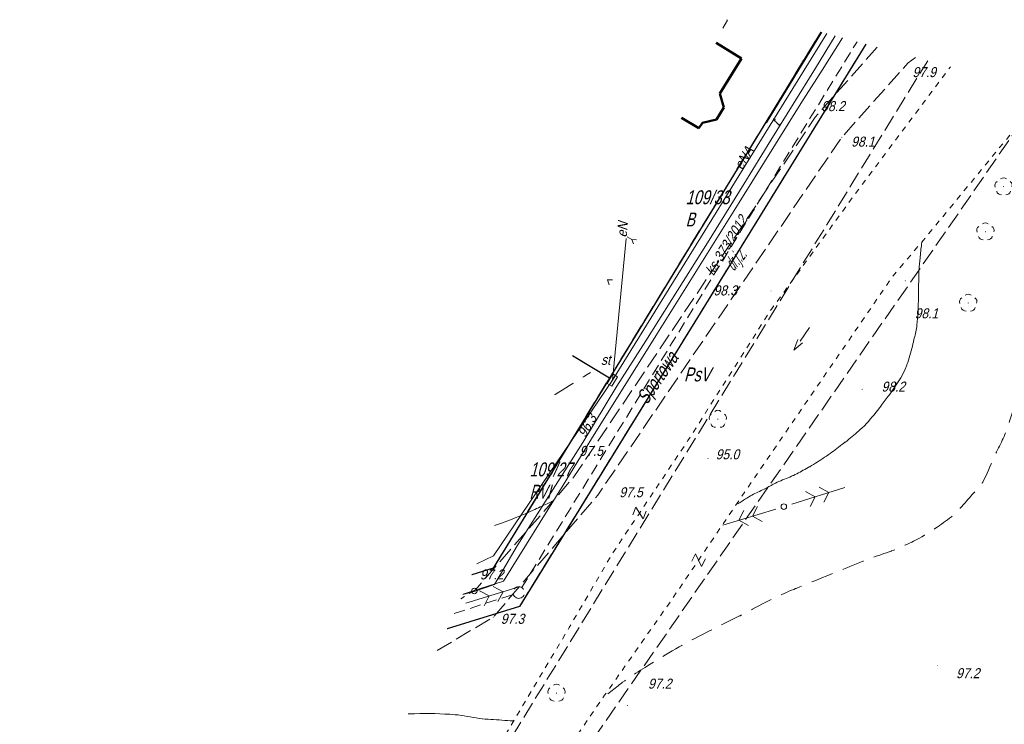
# Model space of a CAD drawing. Extents: x 6530721 to 6531385, y 5978377 to 5979143.
# Tile 122 of 146: x 6530805 to 6530894, y 5979080 to 5979143. Entities that reach past the tile are written whole.
import ezdxf

# ---------------------------------------------------------------- set-up
doc = ezdxf.new("R2010")
doc.units = 0
for name, pattern in [('AB_rokocin 2014-08-13 AC2004$0$0.5_0.5', [1, 0.5, -0.5]), ('AB_rokocin 2014-08-13 AC2004$0$1.0_0.5', [1.5, 1, -0.5]), ('AB_rokocin 2014-08-13 AC2004$0$1.5_0.5', [2, 1.5, -0.5]), ('AB_rokocin 2014-08-13 AC2004$0$2.0_1.0', [3, 2, -1]), ('AB_rokocin 2014-08-13 AC2004$0$518', [0]), ('AB_rokocin 2014-08-13 AC2004$0$l217_500', [2, 1.5, -0.5]), ('AB_rokocin 2014-08-13 AC2004$0$l219_500', [0]), ('AB_rokocin 2014-08-13 AC2004$0$mz1.0_0.5', [1.5, 1, -0.5])]:
    doc.linetypes.add(name, pattern=pattern)
for name, color, linetype, lineweight in [('AB-wymiarowa', 7, 'Continuous', 30), ('AB_rokocin 2014-08-13 AC2004$0$203-Punkt załamania granicy działki nie stabilizowany', 7, 'Continuous', 18), ('AB_rokocin 2014-08-13 AC2004$0$209-Opis konturu klasyfikacyjnego', 7, 'Continuous', 18), ('AB_rokocin 2014-08-13 AC2004$0$211-Nr działki', 7, 'Continuous', 18), ('AB_rokocin 2014-08-13 AC2004$0$217-Granica konturu klasyfikcyjnego', 7, 'Continuous', 18), ('AB_rokocin 2014-08-13 AC2004$0$219-Linia granicy', 7, 'Continuous', 18), ('AB_rokocin 2014-08-13 AC2004$0$312-Budynek', 7, 'Continuous', 18), ('AB_rokocin 2014-08-13 AC2004$0$432-Jezdnia', 7, 'Continuous', 18), ('AB_rokocin 2014-08-13 AC2004$0$510-Podpora jednosłupowa symb.-SEPOW', 7, 'Continuous', 18), ('AB_rokocin 2014-08-13 AC2004$0$510-Podpora jednosłupowa symb.-STPOW', 7, 'Continuous', 18), ('AB_rokocin 2014-08-13 AC2004$0$518-Linia eW-SE', 7, 'Continuous', 18), ('AB_rokocin 2014-08-13 AC2004$0$626-Punkt rzędnej przewodu-STPOD', 7, 'Continuous', 18), ('AB_rokocin 2014-08-13 AC2004$0$626-Punkt rzędnej przewodu-STPOD-Atr2', 7, 'Continuous', 18), ('AB_rokocin 2014-08-13 AC2004$0$811-Warstwica ciągła linia', 7, 'Continuous', 18), ('AB_rokocin 2014-08-13 AC2004$0$812-Warstwica pomocnicza linia', 7, 'Continuous', 18), ('AB_rokocin 2014-08-13 AC2004$0$951-Rów nie stanowiący działki', 7, 'Continuous', 18), ('AB_rokocin 2014-08-13 AC2004$0$991-Przehaczenie', 7, 'Continuous', 18), ('AB_rokocin 2014-08-13 AC2004$0$993-Kierunek cieku rowu', 7, 'Continuous', 18), ('AB_rokocin 2014-08-13 AC2004$0$994-Nazwa ulicy', 7, 'Continuous', 18), ('AB_rokocin 2014-08-13 AC2004$0$chodnik (powierzchnia)', 7, 'Continuous', 18), ('AB_rokocin 2014-08-13 AC2004$0$drzewo liściaste (punkt)', 7, 'Continuous', 18), ('AB_rokocin 2014-08-13 AC2004$0$jezdnia (powierzchnia)', 7, 'Continuous', 18), ('AB_rokocin 2014-08-13 AC2004$0$ogrodzenie trwałe (linia)', 7, 'Continuous', 18), ('AB_rokocin 2014-08-13 AC2004$0$przewód elektroenergetyczny (linia)-SEPOD', 7, 'Continuous', 18), ('AB_rokocin 2014-08-13 AC2004$0$przewód elektroenergetyczny (linia)-SEPOD-Atr1', 7, 'Continuous', 18), ('AB_rokocin 2014-08-13 AC2004$0$przewód kanalizacyjny (linia)-SK', 7, 'Continuous', 18), ('AB_rokocin 2014-08-13 AC2004$0$przewód kanalizacyjny - projektowany (linia)-SK', 7, 'Continuous', 18), ('AB_rokocin 2014-08-13 AC2004$0$przewód kanalizacyjny - projektowany (linia)-SK-Atr1', 7, 'Continuous', 18), ('AB_rokocin 2014-08-13 AC2004$0$przewód telekomunikacyjny (linia)-STPOD', 7, 'Continuous', 18), ('AB_rokocin 2014-08-13 AC2004$0$przewód telekomunikacyjny (linia)-STPOD-Atr1', 7, 'Continuous', 18), ('AB_rokocin 2014-08-13 AC2004$0$przewód wodociągowy (linia)-SW', 7, 'Continuous', 18), ('AB_rokocin 2014-08-13 AC2004$0$punkt wysokościowy naturalny', 7, 'Continuous', 18), ('AB_rokocin 2014-08-13 AC2004$0$punkt wysokościowy naturalny-Atr2', 7, 'Continuous', 18), ('AB_rokocin 2014-08-13 AC2004$0$szafa sterownicza (punkt)-SE', 7, 'Continuous', 18), ('AB_rokocin 2014-08-13 AC2004$0$szafa sterownicza (punkt)-SE-Atr17', 7, 'Continuous', 18)]:
    doc.layers.add(name, color=color, linetype=linetype, lineweight=lineweight)
doc.styles.add('AB_rokocin 2014-08-13 AC2004$0$Standard', font='txt')
doc.linetypes.add('AB_rokocin 2014-08-13 AC2004$0$902-500', pattern='A,3.75,0,[1,ksztalty.shx,S=0.5,R=0,X=0,Y=0],3.75', length=7.5)

# ---------------------------------------------------------------- blocks, each defined once
blk = doc.blocks.new('AB_rokocin 2014-08-13 AC2004$0$510')
at = {"color": 0, "linetype": 'Continuous', "lineweight": 0}
blk.add_circle((0, 0), 0.25, dxfattribs=at)
blk = doc.blocks.new('AB_rokocin 2014-08-13 AC2004$0$PW01')
at = {"linetype": 'Continuous', "lineweight": 13}
h = blk.add_hatch(color=0, dxfattribs=at)
edge = h.paths.add_edge_path()
edge.add_arc((0, 0), 0.045, 0, 360)
blk = doc.blocks.new('AB_rokocin 2014-08-13 AC2004$0$OP021')
at = {"linetype": 'Continuous', "lineweight": 13}
h = blk.add_hatch(color=0, dxfattribs=at)
edge = h.paths.add_edge_path()
edge.add_arc((0, 0), 0.05, 0, 360)
at = {"color": 0, "linetype": 'Continuous', "lineweight": 13}
for centre, start, end in [((-0.38, 0.124), 121.308, 202.548), ((0, 0.4), 49.272, 130.728), ((0.38, 0.124), 337.452, 58.692), ((-0.235, -0.324), 193.221, 274.871), ((0.235, -0.324), 265.129, 346.779)]:
    blk.add_arc(centre, 0.4, start, end, dxfattribs=at)
blk = doc.blocks.new('AB_rokocin 2014-08-13 AC2004$0$621')
at = {"linetype": 'Continuous', "lineweight": 0}
h = blk.add_hatch(color=0, dxfattribs=at)
edge = h.paths.add_edge_path()
edge.add_arc((0, 0), 0.05, 0, 360)
blk = doc.blocks.new('AB_rokocin 2014-08-13 AC2004$0$US19')
at = {"color": 0, "linetype": 'Continuous', "lineweight": 13}
for p, q in [((-0.5, -0.25), (-0.5, 0.25)), ((-0.5, 0.25), (0.5, 0.25)), ((0.5, -0.25), (0.5, 0.25)), ((-0.5, -0.25), (0.5, -0.25))]:
    blk.add_line(p, q, dxfattribs=at)
blk = doc.blocks.new('AB_rokocin 2014-08-13 AC2004$0$991')
at = {"color": 0, "linetype": 'Continuous', "lineweight": 0}
for p, q in [((-0.375, 0.5), (0.375, 0.5)), ((-0.375, -0.5), (0.375, 0.5)), ((-0.375, -0.5), (0.375, -0.5))]:
    blk.add_line(p, q, dxfattribs=at)
blk = doc.blocks.new('AB_rokocin 2014-08-13 AC2004$0$993')
at = {"color": 0, "linetype": 'Continuous', "lineweight": 0}
for p, q in [((0, 0), (1.5, 0)), ((1.5, 0.25), (2.5, 0)), ((2.5, 0), (1.5, -0.25))]:
    blk.add_line(p, q, dxfattribs=at)
blk = doc.blocks.new('AB_rokocin 2014-08-13 AC2004$0$518')
at = {"color": 0, "linetype": 'Continuous', "lineweight": 0}
for p, q in [((0.75, 0), (5.75, 0)), ((2.957, 0), (2.25, 0.707)), ((2.957, 0), (2.25, -0.707)), ((4.25, 0), (3.543, 0.707)), ((4.25, 0), (3.543, -0.707))]:
    blk.add_line(p, q, dxfattribs=at)
blk = doc.blocks.new('AB_rokocin 2014-08-13 AC2004$0$203')
at = {"linetype": 'Continuous', "lineweight": 0}
h = blk.add_hatch(color=0, dxfattribs=at)
edge = h.paths.add_edge_path()
edge.add_arc((0, 0), 0.045, 0, 360)
blk = doc.blocks.new('AB_rokocin 2014-08-13 AC2004')
at = {"layer": 'AB_rokocin 2014-08-13 AC2004$0$217-Granica konturu klasyfikcyjnego', "color": 3, "linetype": 'AB_rokocin 2014-08-13 AC2004$0$l217_500', "lineweight": 18, "flags": 128}
for points in [[(6530857.99, 5979110.8), (6530877.02, 5979141.916)], [(6530857.99, 5979110.8), (6530877.02, 5979141.916)], [(6530849.9, 5979090.27), (6530881.062, 5979140.832)], [(6530849.9, 5979090.27), (6530881.062, 5979140.832)], [(6530848.18, 5979076.87), (6530886.634, 5979139.339)], [(6530855.41, 5979076.72), (6530896.996, 5979136.561)], [(6530854.669, 5979112.808), (6530857.99, 5979110.8)], [(6530854.669, 5979112.808), (6530857.99, 5979110.8)], [(6530847.53, 5979093.7), (6530857.99, 5979110.8)], [(6530847.53, 5979093.7), (6530857.99, 5979110.8)], [(6530845.625, 5979093.114), (6530847.53, 5979093.7)], [(6530845.625, 5979093.114), (6530847.53, 5979093.7)], [(6530843.396, 5979088.259), (6530849.9, 5979090.27)], [(6530843.396, 5979088.259), (6530849.9, 5979090.27)]]:
    blk.add_lwpolyline(points, dxfattribs=at)
at = {"layer": 'AB_rokocin 2014-08-13 AC2004$0$219-Linia granicy', "color": 92, "linetype": 'AB_rokocin 2014-08-13 AC2004$0$l219_500', "lineweight": 30, "flags": 128}
for points in [[(6530877.02, 5979141.916), (6530857.99, 5979110.8)], [(6530877.02, 5979141.916), (6530857.99, 5979110.8)], [(6530881.062, 5979140.832), (6530849.9, 5979090.27)], [(6530881.062, 5979140.832), (6530849.9, 5979090.27)], [(6530857.99, 5979110.8), (6530854.669, 5979112.808)], [(6530857.99, 5979110.8), (6530854.669, 5979112.808)], [(6530857.99, 5979110.8), (6530847.53, 5979093.7)], [(6530857.99, 5979110.8), (6530847.53, 5979093.7)], [(6530847.53, 5979093.7), (6530845.625, 5979093.114)], [(6530847.53, 5979093.7), (6530845.625, 5979093.114)], [(6530849.9, 5979090.27), (6530843.396, 5979088.259)], [(6530849.9, 5979090.27), (6530843.396, 5979088.259)]]:
    blk.add_lwpolyline(points, dxfattribs=at)
at = {"layer": 'AB_rokocin 2014-08-13 AC2004$0$312-Budynek', "color": 250, "linetype": 'Continuous', "lineweight": 50, "flags": 128}
for points in [[(6530867.585, 5979140.934), (6530869.87, 5979139.54)], [(6530869.87, 5979139.54), (6530867.94, 5979136.38)], [(6530867.94, 5979136.38), (6530868.28, 5979135.12)], [(6530868.28, 5979135.12), (6530867.63, 5979134.04)], [(6530866.03, 5979133.26), (6530864.491, 5979134.197)], [(6530866.36, 5979133.76), (6530866.03, 5979133.26)], [(6530867.63, 5979134.04), (6530866.36, 5979133.76)]]:
    blk.add_lwpolyline(points, dxfattribs=at)
at = {"layer": 'AB_rokocin 2014-08-13 AC2004$0$811-Warstwica ciągła linia', "color": 32, "linetype": 'Continuous', "lineweight": 13, "flags": 128}
for points in [[(6530869.55, 5979099.48), (6530869.65, 5979099.545), (6530869.75, 5979099.61), (6530869.85, 5979099.675), (6530869.949, 5979099.741), (6530870.049, 5979099.807), (6530870.148, 5979099.872), (6530870.248, 5979099.938), (6530870.348, 5979100.002), (6530870.449, 5979100.067), (6530870.55, 5979100.13), (6530870.681, 5979100.208), (6530870.814, 5979100.281), (6530870.949, 5979100.351), (6530871.085, 5979100.418), (6530871.223, 5979100.483), (6530871.361, 5979100.547), (6530871.499, 5979100.611), (6530871.637, 5979100.676), (6530871.774, 5979100.742), (6530871.91, 5979100.81), (6530872.045, 5979100.881), (6530872.143, 5979100.933), (6530872.24, 5979100.985), (6530872.338, 5979101.038), (6530872.436, 5979101.091), (6530872.533, 5979101.143), (6530872.631, 5979101.195), (6530872.729, 5979101.247), (6530872.828, 5979101.298), (6530872.89, 5979101.33), (6530872.927, 5979101.348), (6530873.086, 5979101.425), (6530873.247, 5979101.497), (6530873.409, 5979101.566), (6530873.572, 5979101.633), (6530873.736, 5979101.7), (6530873.9, 5979101.766), (6530874.063, 5979101.832), (6530874.226, 5979101.901), (6530874.387, 5979101.973), (6530874.51, 5979102.03), (6530874.547, 5979102.048), (6530874.697, 5979102.121), (6530874.846, 5979102.195), (6530874.994, 5979102.27), (6530875.142, 5979102.346), (6530875.289, 5979102.424), (6530875.436, 5979102.502), (6530875.582, 5979102.582), (6530875.727, 5979102.664), (6530875.872, 5979102.747), (6530875.98, 5979102.81), (6530876.015, 5979102.831), (6530876.186, 5979102.933), (6530876.356, 5979103.036), (6530876.525, 5979103.14), (6530876.693, 5979103.245), (6530876.86, 5979103.351), (6530877.026, 5979103.459), (6530877.192, 5979103.568), (6530877.356, 5979103.679), (6530877.52, 5979103.79), (6530877.65, 5979103.88), (6530877.684, 5979103.904), (6530877.841, 5979104.014), (6530877.997, 5979104.125), (6530878.152, 5979104.238), (6530878.306, 5979104.351), (6530878.46, 5979104.465), (6530878.613, 5979104.58), (6530878.766, 5979104.696), (6530878.918, 5979104.812), (6530879.07, 5979104.928), (6530879.19, 5979105.02), (6530879.223, 5979105.045), (6530879.38, 5979105.167), (6530879.535, 5979105.29), (6530879.69, 5979105.415), (6530879.844, 5979105.541), (6530879.996, 5979105.668), (6530880.147, 5979105.796), (6530880.297, 5979105.927), (6530880.446, 5979106.059), (6530880.594, 5979106.192), (6530880.71, 5979106.3), (6530880.74, 5979106.328), (6530880.93, 5979106.513), (6530881.114, 5979106.703), (6530881.293, 5979106.898), (6530881.466, 5979107.096), (6530881.636, 5979107.298), (6530881.803, 5979107.503), (6530881.967, 5979107.711), (6530882.13, 5979107.92), (6530882.293, 5979108.131), (6530882.43, 5979108.31), (6530882.455, 5979108.343), (6530882.722, 5979108.69), (6530882.987, 5979109.038), (6530883.247, 5979109.387), (6530883.502, 5979109.74), (6530883.748, 5979110.098), (6530883.982, 5979110.461), (6530884.204, 5979110.833), (6530884.41, 5979111.214), (6530884.597, 5979111.605), (6530884.75, 5979111.97), (6530884.765, 5979112.009), (6530884.84, 5979112.213), (6530884.909, 5979112.417), (6530884.973, 5979112.623), (6530885.034, 5979112.829), (6530885.091, 5979113.036), (6530885.145, 5979113.244), (6530885.198, 5979113.452), (6530885.249, 5979113.661), (6530885.299, 5979113.87), (6530885.34, 5979114.04), (6530885.35, 5979114.08), (6530885.386, 5979114.227), (6530885.423, 5979114.375), (6530885.46, 5979114.522), (6530885.496, 5979114.669), (6530885.53, 5979114.816), (6530885.563, 5979114.964), (6530885.594, 5979115.112), (6530885.621, 5979115.261), (6530885.645, 5979115.411), (6530885.66, 5979115.52), (6530885.665, 5979115.561), (6530885.725, 5979116.142), (6530885.764, 5979116.724), (6530885.788, 5979117.308), (6530885.801, 5979117.892), (6530885.808, 5979118.476), (6530885.814, 5979119.06), (6530885.824, 5979119.644), (6530885.843, 5979120.227), (6530885.874, 5979120.81), (6530885.92, 5979121.35), (6530885.924, 5979121.391), (6530885.941, 5979121.555), (6530885.957, 5979121.719), (6530885.974, 5979121.883), (6530885.991, 5979122.047), (6530886.007, 5979122.211), (6530886.024, 5979122.375), (6530886.042, 5979122.539), (6530886.059, 5979122.703), (6530886.077, 5979122.867), (6530886.09, 5979122.99)], [(6530852.88, 5979099.72), (6530852.72, 5979099.648), (6530852.56, 5979099.575), (6530852.4, 5979099.502), (6530852.24, 5979099.429), (6530852.08, 5979099.356), (6530851.92, 5979099.282), (6530851.76, 5979099.209), (6530851.6, 5979099.136), (6530851.44, 5979099.063), (6530851.28, 5979098.99), (6530851.12, 5979098.917), (6530850.4, 5979098.599), (6530849.674, 5979098.292), (6530848.942, 5979097.999), (6530848.203, 5979097.723), (6530847.655, 5979097.535)], [(6530849.32, 5979079.97), (6530849.07, 5979079.985), (6530848.82, 5979080.001), (6530848.57, 5979080.018), (6530848.32, 5979080.034), (6530848.07, 5979080.051), (6530847.82, 5979080.069), (6530847.57, 5979080.086), (6530847.32, 5979080.104), (6530847.07, 5979080.122), (6530846.82, 5979080.14), (6530846.547, 5979080.165), (6530846.274, 5979080.199), (6530846.002, 5979080.239), (6530845.731, 5979080.284), (6530845.46, 5979080.332), (6530845.189, 5979080.379), (6530844.918, 5979080.425), (6530844.646, 5979080.467), (6530844.374, 5979080.503), (6530844.1, 5979080.53), (6530843.647, 5979080.563), (6530843.193, 5979080.589), (6530842.739, 5979080.608), (6530842.285, 5979080.621), (6530841.831, 5979080.628), (6530841.376, 5979080.629), (6530840.922, 5979080.625), (6530840.468, 5979080.617), (6530840.014, 5979080.605), (6530839.879, 5979080.601)]]:
    blk.add_lwpolyline(points, dxfattribs=at)
at = {"layer": 'AB_rokocin 2014-08-13 AC2004$0$812-Warstwica pomocnicza linia', "color": 32, "linetype": 'AB_rokocin 2014-08-13 AC2004$0$2.0_1.0', "lineweight": 13, "flags": 128}
for points in [[(6530857.85, 5979082.4), (6530857.983, 5979082.504), (6530858.116, 5979082.608), (6530858.249, 5979082.713), (6530858.381, 5979082.817), (6530858.514, 5979082.921), (6530858.647, 5979083.025), (6530858.78, 5979083.129), (6530858.913, 5979083.233), (6530859.047, 5979083.336), (6530859.18, 5979083.44), (6530859.374, 5979083.587), (6530859.571, 5979083.729), (6530859.771, 5979083.868), (6530859.973, 5979084.003), (6530860.177, 5979084.135), (6530860.383, 5979084.266), (6530860.589, 5979084.395), (6530860.796, 5979084.523), (6530861.003, 5979084.651), (6530861.21, 5979084.78), (6530861.513, 5979084.969), (6530861.817, 5979085.158), (6530862.12, 5979085.346), (6530862.424, 5979085.532), (6530862.729, 5979085.718), (6530863.035, 5979085.902), (6530863.342, 5979086.085), (6530863.65, 5979086.266), (6530863.959, 5979086.444), (6530864.27, 5979086.62), (6530864.516, 5979086.757), (6530864.762, 5979086.893), (6530865.008, 5979087.027), (6530865.256, 5979087.161), (6530865.503, 5979087.293), (6530865.752, 5979087.424), (6530866, 5979087.555), (6530866.25, 5979087.684), (6530866.5, 5979087.813), (6530866.75, 5979087.94), (6530867.001, 5979088.066), (6530867.301, 5979088.216), (6530867.603, 5979088.365), (6530867.904, 5979088.514), (6530868.205, 5979088.662), (6530868.507, 5979088.809), (6530868.809, 5979088.957), (6530869.11, 5979089.106), (6530869.411, 5979089.255), (6530869.711, 5979089.405), (6530869.76, 5979089.43), (6530870.01, 5979089.558), (6530870.296, 5979089.707), (6530870.582, 5979089.859), (6530870.866, 5979090.012), (6530871.15, 5979090.165), (6530871.435, 5979090.318), (6530871.72, 5979090.47), (6530872.006, 5979090.62), (6530872.293, 5979090.768), (6530872.582, 5979090.912), (6530872.62, 5979090.93), (6530872.873, 5979091.052), (6530873.084, 5979091.15), (6530873.296, 5979091.247), (6530873.508, 5979091.343), (6530873.721, 5979091.437), (6530873.935, 5979091.529), (6530874.149, 5979091.621), (6530874.364, 5979091.711), (6530874.579, 5979091.8), (6530874.75, 5979091.87), (6530874.795, 5979091.888), (6530875.133, 5979092.026), (6530875.472, 5979092.164), (6530875.811, 5979092.303), (6530876.15, 5979092.441), (6530876.489, 5979092.579), (6530876.828, 5979092.717), (6530877.167, 5979092.855), (6530877.506, 5979092.992), (6530877.846, 5979093.13), (6530878.14, 5979093.25), (6530878.185, 5979093.268), (6530878.475, 5979093.386), (6530878.766, 5979093.504), (6530879.057, 5979093.623), (6530879.348, 5979093.741), (6530879.639, 5979093.859), (6530879.93, 5979093.977), (6530880.221, 5979094.095), (6530880.512, 5979094.212), (6530880.804, 5979094.33), (6530881.05, 5979094.43), (6530881.095, 5979094.448), (6530881.321, 5979094.536), (6530881.549, 5979094.62), (6530881.778, 5979094.701), (6530882.007, 5979094.78), (6530882.238, 5979094.857), (6530882.468, 5979094.934), (6530882.698, 5979095.012), (6530882.928, 5979095.091), (6530883.157, 5979095.173), (6530883.34, 5979095.24), (6530883.385, 5979095.257), (6530883.591, 5979095.337), (6530883.796, 5979095.419), (6530884, 5979095.503), (6530884.202, 5979095.589), (6530884.404, 5979095.678), (6530884.605, 5979095.769), (6530884.806, 5979095.862), (6530885.005, 5979095.957), (6530885.205, 5979096.053), (6530885.36, 5979096.13), (6530885.403, 5979096.152), (6530885.643, 5979096.275), (6530885.879, 5979096.403), (6530886.113, 5979096.535), (6530886.345, 5979096.67), (6530886.574, 5979096.809), (6530886.802, 5979096.952), (6530887.028, 5979097.097), (6530887.253, 5979097.245), (6530887.477, 5979097.395), (6530887.66, 5979097.52), (6530887.7, 5979097.547), (6530887.883, 5979097.673), (6530888.064, 5979097.8), (6530888.244, 5979097.929), (6530888.422, 5979098.06), (6530888.598, 5979098.195), (6530888.769, 5979098.333), (6530888.938, 5979098.475), (6530889.101, 5979098.623), (6530889.26, 5979098.776), (6530889.38, 5979098.9), (6530889.413, 5979098.935), (6530889.556, 5979099.09), (6530889.697, 5979099.245), (6530889.837, 5979099.401), (6530889.976, 5979099.557), (6530890.115, 5979099.715), (6530890.252, 5979099.873), (6530890.39, 5979100.031), (6530890.527, 5979100.189), (6530890.664, 5979100.348), (6530890.77, 5979100.47), (6530890.802, 5979100.506), (6530890.885, 5979100.597), (6530890.969, 5979100.687), (6530891.054, 5979100.777), (6530891.138, 5979100.867), (6530891.222, 5979100.957), (6530891.303, 5979101.05), (6530891.38, 5979101.145), (6530891.454, 5979101.243), (6530891.522, 5979101.346), (6530891.56, 5979101.41), (6530891.584, 5979101.452), (6530891.727, 5979101.717), (6530891.861, 5979101.985), (6530891.989, 5979102.256), (6530892.112, 5979102.529), (6530892.231, 5979102.803), (6530892.349, 5979103.078), (6530892.466, 5979103.354), (6530892.584, 5979103.628), (6530892.705, 5979103.902), (6530892.81, 5979104.13), (6530892.831, 5979104.174), (6530892.914, 5979104.346), (6530892.999, 5979104.517), (6530893.086, 5979104.688), (6530893.172, 5979104.859), (6530893.258, 5979105.03), (6530893.343, 5979105.202), (6530893.425, 5979105.375), (6530893.503, 5979105.55), (6530893.578, 5979105.726), (6530893.63, 5979105.86), (6530893.647, 5979105.905), (6530893.747, 5979106.179), (6530893.842, 5979106.454), (6530893.934, 5979106.73), (6530894.022, 5979107.007), (6530894.109, 5979107.285), (6530894.193, 5979107.563), (6530894.278, 5979107.842), (6530894.362, 5979108.12), (6530894.448, 5979108.398), (6530894.52, 5979108.63), (6530894.535, 5979108.676), (6530894.598, 5979108.873), (6530894.662, 5979109.071), (6530894.727, 5979109.268), (6530894.791, 5979109.465), (6530894.855, 5979109.663), (6530894.918, 5979109.86), (6530894.98, 5979110.058), (6530895.04, 5979110.257), (6530895.098, 5979110.456), (6530895.14, 5979110.61), (6530895.152, 5979110.657), (6530895.24, 5979110.991), (6530895.325, 5979111.326), (6530895.406, 5979111.661), (6530895.486, 5979111.997), (6530895.564, 5979112.334), (6530895.641, 5979112.67), (6530895.718, 5979113.007), (6530895.795, 5979113.344), (6530895.872, 5979113.681), (6530895.94, 5979113.97), (6530895.951, 5979114.017), (6530896.024, 5979114.313), (6530896.099, 5979114.609), (6530896.175, 5979114.904), (6530896.252, 5979115.199), (6530896.327, 5979115.495), (6530896.4, 5979115.791), (6530896.468, 5979116.088), (6530896.532, 5979116.387), (6530896.588, 5979116.686), (6530896.63, 5979116.94), (6530896.637, 5979116.988), (6530896.712, 5979117.532), (6530896.774, 5979118.078), (6530896.827, 5979118.625), (6530896.873, 5979119.172), (6530896.914, 5979119.72), (6530896.951, 5979120.268), (6530896.988, 5979120.815), (6530897.026, 5979121.363), (6530897.067, 5979121.911), (6530897.11, 5979122.41), (6530897.114, 5979122.458), (6530897.168, 5979123.044), (6530897.222, 5979123.63), (6530897.276, 5979124.216), (6530897.329, 5979124.802), (6530897.383, 5979125.388), (6530897.437, 5979125.974), (6530897.491, 5979126.56), (6530897.546, 5979127.146), (6530897.6, 5979127.732), (6530897.65, 5979128.27), (6530897.654, 5979128.318), (6530897.687, 5979128.656), (6530897.72, 5979128.993), (6530897.755, 5979129.33), (6530897.791, 5979129.668), (6530897.828, 5979130.005), (6530897.867, 5979130.342), (6530897.907, 5979130.678), (6530897.949, 5979131.015), (6530897.992, 5979131.351), (6530898.03, 5979131.64), (6530898.037, 5979131.688), (6530898.089, 5979132.04), (6530898.149, 5979132.392), (6530898.214, 5979132.742), (6530898.283, 5979133.092), (6530898.355, 5979133.441), (6530898.428, 5979133.79), (6530898.501, 5979134.139), (6530898.573, 5979134.488), (6530898.643, 5979134.837), (6530898.7, 5979135.14), (6530898.708, 5979135.187), (6530898.727, 5979135.34), (6530898.739, 5979135.494), (6530898.746, 5979135.649), (6530898.753, 5979135.805), (6530898.76, 5979135.96), (6530898.771, 5979136.086)], [(6530853.05, 5979109.283), (6530853.11, 5979109.32), (6530853.429, 5979109.519), (6530853.748, 5979109.718), (6530854.067, 5979109.917), (6530854.386, 5979110.116), (6530854.705, 5979110.315), (6530855.024, 5979110.514), (6530855.343, 5979110.713), (6530855.662, 5979110.912), (6530855.981, 5979111.111), (6530856.3, 5979111.31)]]:
    blk.add_lwpolyline(points, dxfattribs=at)
at = {"layer": 'AB_rokocin 2014-08-13 AC2004$0$951-Rów nie stanowiący działki', "color": 7, "linetype": 'AB_rokocin 2014-08-13 AC2004$0$0.5_0.5', "lineweight": 18, "flags": 128}
for points in [[(6530809.241, 5979013.881), (6530816.1, 5979016.78), (6530825.96, 5979028.44), (6530827.58, 5979030.96), (6530833.77, 5979043.01), (6530838.59, 5979053.06), (6530843.76, 5979065), (6530847.59, 5979075.67), (6530848.56, 5979078.59), (6530854.38, 5979088.38), (6530858.27, 5979095.03), (6530865.05, 5979105.17), (6530872.44, 5979116.8), (6530879.69, 5979126.79), (6530885.83, 5979134.99), (6530888.688, 5979138.788)], [(6530897.202, 5979136.506), (6530886.26, 5979123.21), (6530883.51, 5979119.99), (6530876.27, 5979109.45), (6530870.2, 5979100.6), (6530863.51, 5979090.74), (6530857.56, 5979082.27), (6530855.03, 5979078.61), (6530851.36, 5979070.75), (6530848.39, 5979063.59), (6530844.23, 5979053.27), (6530842.88, 5979048.92), (6530838.18, 5979039.51), (6530833.48, 5979029.81), (6530831.89, 5979026.62), (6530825.48, 5979018.21), (6530819.12, 5979009.82), (6530807.1, 5979004.88), (6530804.928, 5979004.489)]]:
    blk.add_lwpolyline(points, dxfattribs=at)
at = {"layer": 'AB_rokocin 2014-08-13 AC2004$0$chodnik (powierzchnia)', "color": 252, "linetype": 'AB_rokocin 2014-08-13 AC2004$0$mz1.0_0.5', "lineweight": 18, "flags": 128}
blk.add_lwpolyline([(6530868.544, 5979143.023), (6530868.63, 5979142.97), (6530868.19, 5979142.253)], dxfattribs=at)
at = {"layer": 'AB_rokocin 2014-08-13 AC2004$0$jezdnia (powierzchnia)', "color": 252, "linetype": 'AB_rokocin 2014-08-13 AC2004$0$1.5_0.5', "lineweight": 18, "flags": 128}
for points in [[(6530882.082, 5979140.559), (6530876.52, 5979134.27), (6530854.8, 5979101.91), (6530845.93, 5979091.76), (6530844.631, 5979090.95)], [(6530885.546, 5979139.63), (6530884.87, 5979139.15), (6530878.9, 5979132.45), (6530856.94, 5979100.27)], [(6530842.495, 5979086.297), (6530847.54, 5979089.3), (6530856.94, 5979100.27)]]:
    blk.add_lwpolyline(points, dxfattribs=at)
at = {"layer": 'AB_rokocin 2014-08-13 AC2004$0$ogrodzenie trwałe (linia)', "color": 252, "linetype": 'AB_rokocin 2014-08-13 AC2004$0$902-500', "lineweight": 35, "flags": 128}
blk.add_lwpolyline([(6530872.09, 5979133.74), (6530877.07, 5979141.902)], dxfattribs=at)
at = {"layer": 'AB_rokocin 2014-08-13 AC2004$0$przewód elektroenergetyczny (linia)-SEPOD', "color": 1, "linetype": 'Continuous', "lineweight": 18, "flags": 128}
for points in [[(6530877.553, 5979141.773), (6530858.26, 5979110.62)], [(6530859.507, 5979123.345), (6530858.26, 5979110.62)], [(6530858.26, 5979110.62), (6530847.56, 5979094.8), (6530846.071, 5979094.084)], [(6530858.48, 5979110.97), (6530858.06, 5979110.28)]]:
    blk.add_lwpolyline(points, dxfattribs=at)
at = {"layer": 'AB_rokocin 2014-08-13 AC2004$0$przewód kanalizacyjny (linia)-SK', "color": 34, "linetype": 'Continuous', "lineweight": 18, "flags": 128}
for points in [[(6530859.578, 5979123.498), (6530860.01, 5979123.26)], [(6530860.16, 5979122.88), (6530860.01, 5979123.26), (6530860.43, 5979123.24)], [(6530857.811, 5979119.65), (6530857.83, 5979119.64)], [(6530857.97, 5979119.18), (6530857.83, 5979119.64), (6530858.27, 5979119.64)]]:
    blk.add_lwpolyline(points, dxfattribs=at)
at = {"layer": 'AB_rokocin 2014-08-13 AC2004$0$przewód kanalizacyjny - projektowany (linia)-SK', "color": 32, "linetype": 'AB_rokocin 2014-08-13 AC2004$0$1.0_0.5', "lineweight": 18, "flags": 128}
for points in [[(6530850.09, 5979091.93), (6530880.277, 5979141.043)], [(6530844.025, 5979089.628), (6530849.36, 5979091.35)]]:
    blk.add_lwpolyline(points, dxfattribs=at)
blk.add_lwpolyline([(6530850.14, 5979091.09), (6530850.05, 5979091.03), (6530849.94, 5979091), (6530849.83, 5979090.99), (6530849.73, 5979091), (6530849.62, 5979091.03), (6530849.53, 5979091.09), (6530849.44, 5979091.16), (6530849.38, 5979091.25), (6530849.33, 5979091.34), (6530849.31, 5979091.45), (6530849.31, 5979091.56), (6530849.33, 5979091.67), (6530849.38, 5979091.77), (6530849.44, 5979091.86), (6530849.52, 5979091.93), (6530849.61, 5979091.99), (6530849.72, 5979092.02), (6530849.83, 5979092.03), (6530849.93, 5979092.02), (6530850.04, 5979091.99), (6530850.13, 5979091.93), (6530850.22, 5979091.86), (6530850.28, 5979091.77), (6530850.33, 5979091.68), (6530850.35, 5979091.57), (6530850.35, 5979091.46), (6530850.33, 5979091.35), (6530850.28, 5979091.25), (6530850.22, 5979091.16)], close=True, dxfattribs=at)
at = {"layer": 'AB_rokocin 2014-08-13 AC2004$0$przewód telekomunikacyjny (linia)-STPOD', "color": 30, "linetype": 'Continuous', "lineweight": 18, "flags": 128}
for points in [[(6530845.81, 5979091.6), (6530847.64, 5979092.24), (6530849.7, 5979095.71), (6530852.73, 5979100.47), (6530855.6, 5979105), (6530858.67, 5979110.06), (6530861.27, 5979114.14), (6530863.61, 5979117.86), (6530866.82, 5979122.97), (6530870.1, 5979128.24), (6530872.52, 5979132.18), (6530876.55, 5979138.67), (6530878.308, 5979141.571)], [(6530845.81, 5979091.6), (6530844.808, 5979091.333)]]:
    blk.add_lwpolyline(points, dxfattribs=at)
at = {"layer": 'AB_rokocin 2014-08-13 AC2004$0$przewód wodociągowy (linia)-SW', "color": 5, "linetype": 'Continuous', "lineweight": 18, "flags": 128}
blk.add_lwpolyline([(6530844.827, 5979091.375), (6530845.74, 5979091.67), (6530848.45, 5979092.53), (6530853.82, 5979101.16), (6530856.39, 5979105.34), (6530862.17, 5979114.61), (6530865.62, 5979120.1), (6530869.67, 5979126.58), (6530875.23, 5979135.49), (6530877.15, 5979138.49), (6530878.957, 5979141.397)], dxfattribs=at)
at = {"layer": 'AB_rokocin 2014-08-13 AC2004$0$203-Punkt załamania granicy działki nie stabilizowany', "color": 7, "linetype": 'Continuous', "lineweight": 18, "rotation": 171.887}
for p in [(6530857.99, 5979110.8), (6530847.53, 5979093.7), (6530849.9, 5979090.27)]:
    blk.add_blockref('AB_rokocin 2014-08-13 AC2004$0$203', p, dxfattribs=at)
at = {"layer": 'AB_rokocin 2014-08-13 AC2004$0$510-Podpora jednosłupowa symb.-SEPOW', "color": 7, "linetype": 'Continuous', "lineweight": 18}
blk.add_blockref('AB_rokocin 2014-08-13 AC2004$0$510', (6530873.69, 5979099.24), dxfattribs=at)
at = {"layer": 'AB_rokocin 2014-08-13 AC2004$0$510-Podpora jednosłupowa symb.-STPOW', "color": 7, "linetype": 'Continuous', "lineweight": 18}
blk.add_blockref('AB_rokocin 2014-08-13 AC2004$0$510', (6530845.83, 5979091.65), dxfattribs=at)
at = {"layer": 'AB_rokocin 2014-08-13 AC2004$0$518-Linia eW-SE', "color": 7, "linetype": 'AB_rokocin 2014-08-13 AC2004$0$518', "lineweight": 18}
for p, rotation in [((6530873.69, 5979099.24), 17.45), ((6530873.69, 5979099.24), 196.862), ((6530844.356, 5979090.349), 16.86199999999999)]:
    blk.add_blockref('AB_rokocin 2014-08-13 AC2004$0$518', p, dxfattribs=dict(at, rotation=rotation))
at = {"layer": 'AB_rokocin 2014-08-13 AC2004$0$626-Punkt rzędnej przewodu-STPOD', "color": 30, "linetype": 'Continuous', "lineweight": 18}
blk.add_blockref('AB_rokocin 2014-08-13 AC2004$0$621', (6530857.99, 5979108.95), dxfattribs=at)
at = {"layer": 'AB_rokocin 2014-08-13 AC2004$0$991-Przehaczenie', "color": 7, "linetype": 'Continuous', "lineweight": 18}
for p, rotation in [((6530860.7, 5979098.66), 248.199), ((6530866.01, 5979094.43), 62.676)]:
    blk.add_blockref('AB_rokocin 2014-08-13 AC2004$0$991', p, dxfattribs=dict(at, rotation=rotation))
at = {"layer": 'AB_rokocin 2014-08-13 AC2004$0$993-Kierunek cieku rowu', "color": 7, "linetype": 'Continuous', "lineweight": 18, "rotation": 235.041}
blk.add_blockref('AB_rokocin 2014-08-13 AC2004$0$993', (6530876.01, 5979115.35), dxfattribs=at)
at = {"layer": 'AB_rokocin 2014-08-13 AC2004$0$drzewo liściaste (punkt)', "color": 94, "linetype": 'Continuous', "lineweight": 13, "rotation": 0.297}
for p in [(6530893.46, 5979128.01), (6530891.82, 5979123.96), (6530890.28, 5979117.55)]:
    blk.add_blockref('AB_rokocin 2014-08-13 AC2004$0$OP021', p, dxfattribs=at)
at = {"layer": 'AB_rokocin 2014-08-13 AC2004$0$drzewo liściaste (punkt)', "color": 94, "linetype": 'Continuous', "lineweight": 13}
for p in [(6530867.75, 5979107.1), (6530853.23, 5979082.47)]:
    blk.add_blockref('AB_rokocin 2014-08-13 AC2004$0$OP021', p, dxfattribs=at)
at = {"layer": 'AB_rokocin 2014-08-13 AC2004$0$punkt wysokościowy naturalny', "color": 7, "linetype": 'Continuous', "lineweight": 13}
for p in [(6530884.87, 5979139.15), (6530876.52, 5979134.27), (6530878.9, 5979132.45), (6530884.61, 5979119.54), (6530872.53, 5979118.63), (6530880.73, 5979109.79), (6530866.86, 5979103.57), (6530854.8, 5979101.91), (6530856.94, 5979100.27), (6530845.93, 5979091.76), (6530847.54, 5979089.3), (6530887.5, 5979084.97), (6530859.61, 5979081.36)]:
    blk.add_blockref('AB_rokocin 2014-08-13 AC2004$0$PW01', p, dxfattribs=at)
at = {"layer": 'AB_rokocin 2014-08-13 AC2004$0$szafa sterownicza (punkt)-SE', "color": 7, "linetype": 'Continuous', "lineweight": 18, "rotation": 59.28100000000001}
blk.add_blockref('AB_rokocin 2014-08-13 AC2004$0$US19', (6530858.26, 5979110.62), dxfattribs=at)
at = {"layer": 'AB_rokocin 2014-08-13 AC2004$0$209-Opis konturu klasyfikacyjnego', "color": 3, "linetype": 'Continuous', "lineweight": 20, "style": 'AB_rokocin 2014-08-13 AC2004$0$Standard', "oblique": 15}
for s, width, p in [('B', 0.741, (6530864.85, 5979124.43)), ('PsV', 0.774, (6530864.7, 5979110.5)), ('RVI', 0.673, (6530850.81, 5979099.96))]:
    blk.add_text(s, height=1.25, dxfattribs=dict(at, width=width)).set_placement(p)
at = {"layer": 'AB_rokocin 2014-08-13 AC2004$0$211-Nr działki', "color": 92, "linetype": 'Continuous', "lineweight": 30, "style": 'AB_rokocin 2014-08-13 AC2004$0$Standard', "oblique": 15}
for s, width, p in [('109/33', 0.772, (6530864.85, 5979126.43)), ('109/27', 0.748, (6530850.81, 5979101.96))]:
    blk.add_text(s, height=1.25, dxfattribs=dict(at, width=width)).set_placement(p)
at = {"layer": 'AB_rokocin 2014-08-13 AC2004$0$432-Jezdnia', "color": 7, "linetype": 'Continuous', "lineweight": 20, "style": 'AB_rokocin 2014-08-13 AC2004$0$Standard', "oblique": 15, "width": 0.467}
blk.add_text('dr.j.z.', height=1.25, rotation=49.302, dxfattribs=at).set_placement((6530869.19, 5979120.37))
at = {"layer": 'AB_rokocin 2014-08-13 AC2004$0$626-Punkt rzędnej przewodu-STPOD-Atr2', "color": 30, "linetype": 'ByBlock', "lineweight": 20, "style": 'AB_rokocin 2014-08-13 AC2004$0$Standard', "oblique": 15, "width": 0.9}
blk.add_text('96.3', height=0.9, rotation=59.534, dxfattribs=at).set_placement((6530855.83, 5979105.38))
at = {"layer": 'AB_rokocin 2014-08-13 AC2004$0$994-Nazwa ulicy', "color": 7, "linetype": 'Continuous', "lineweight": 20, "style": 'AB_rokocin 2014-08-13 AC2004$0$Standard', "oblique": 15, "width": 0.726}
blk.add_text('Sportowa', height=1.25, rotation=55.719, dxfattribs=at).set_placement((6530861.37, 5979108.35))
at = {"layer": 'AB_rokocin 2014-08-13 AC2004$0$przewód elektroenergetyczny (linia)-SEPOD-Atr1', "color": 1, "linetype": 'ByBlock', "lineweight": 20, "style": 'AB_rokocin 2014-08-13 AC2004$0$Standard', "oblique": 15, "width": 0.9}
for s, rotation, p in [('eNA', 59.036, (6530869.93, 5979129.45)), ('eN', 85.348, (6530859.55, 5979123.42))]:
    blk.add_text(s, height=0.9, rotation=rotation, dxfattribs=at).set_placement(p)
at = {"layer": 'AB_rokocin 2014-08-13 AC2004$0$przewód kanalizacyjny - projektowany (linia)-SK-Atr1', "color": 34, "linetype": 'ByBlock', "lineweight": 20, "style": 'AB_rokocin 2014-08-13 AC2004$0$Standard', "oblique": 15, "width": 0.9}
blk.add_text('ks-373/2012', height=0.9, rotation=58.423, dxfattribs=at).set_placement((6530867.32, 5979119.96))
at = {"layer": 'AB_rokocin 2014-08-13 AC2004$0$przewód telekomunikacyjny (linia)-STPOD-Atr1', "color": 30, "linetype": 'ByBlock', "lineweight": 20, "style": 'AB_rokocin 2014-08-13 AC2004$0$Standard', "oblique": 15, "width": 0.9}
blk.add_text('t', height=0.9, rotation=58.972, dxfattribs=at).set_placement((6530873.25, 5979133.37))
at = {"layer": 'AB_rokocin 2014-08-13 AC2004$0$punkt wysokościowy naturalny-Atr2', "color": 252, "linetype": 'ByBlock', "lineweight": 20, "style": 'AB_rokocin 2014-08-13 AC2004$0$Standard', "oblique": 15, "width": 0.9}
for s, p in [('97.9', (6530885.26, 5979137.86)), ('98.2', (6530877.06, 5979134.8)), ('98.1', (6530879.75, 5979131.61)), ('98.3', (6530867.36, 5979118.23)), ('98.1', (6530885.46, 5979116.17)), ('98.2', (6530882.48, 5979109.58)), ('97.5', (6530855.3, 5979103.8)), ('95.0', (6530867.56, 5979103.49)), ('97.5', (6530858.88, 5979100.08)), ('97.2', (6530846.35, 5979092.69)), ('97.3', (6530848.22, 5979088.7)), ('97.2', (6530889.19, 5979083.81)), ('97.2', (6530861.47, 5979082.87))]:
    blk.add_text(s, height=0.9, dxfattribs=at).set_placement(p)
at = {"layer": 'AB_rokocin 2014-08-13 AC2004$0$szafa sterownicza (punkt)-SE-Atr17', "color": 7, "linetype": 'ByBlock', "lineweight": 20, "style": 'AB_rokocin 2014-08-13 AC2004$0$Standard', "oblique": 15, "width": 0.9}
blk.add_text('st', height=0.9, dxfattribs=at).set_placement((6530857.23, 5979111.99))

msp = doc.modelspace()

# ---------------------------------------------------------------- block references
at = {"layer": 'AB-wymiarowa'}
msp.add_blockref('AB_rokocin 2014-08-13 AC2004', (0, 0), dxfattribs=at)

doc.saveas('drawing.dxf')
